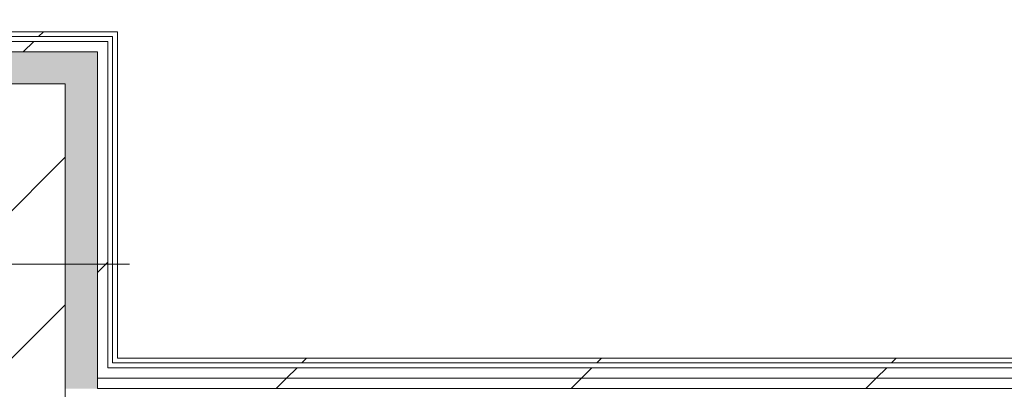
# Model space of a CAD drawing. Header units: millimetres. Extents: x -28277 to 305935, y -19284 to 4746.
# Tile 214 of 256: x 182754 to 183982, y -17170 to -16709. Entities that reach past the tile are written whole.
import ezdxf

# ---------------------------------------------------------------- set-up
doc = ezdxf.new("R2010")
doc.units = ezdxf.units.MM
doc.header["$MEASUREMENT"] = 0
doc.linetypes.add('Wipeout_Contour', pattern=[1000, 0, -1000])
doc.layers.add('10_ESTR_Pilars', color=7, linetype='Continuous')
doc.layers.add('Nuevo_08_E_Envans secs', color=7, linetype='Continuous')
for name, color, linetype, lineweight in [('10_ESTR_Pilars_Pluma_Nº__20', 1, 'Continuous', 5), ('10_ESTR_Pilars_Pluma_Nº__28', 7, 'Continuous', 20), ('10_ESTR_Pilars_Pluma_Nº__42', 8, 'Continuous', 25), ('Nuevo_08_E_Envans secs_Pluma_Nº__1', 7, 'Continuous', 5)]:
    doc.layers.add(name, color=color, linetype=linetype, lineweight=lineweight)
for name, color, linetype, lineweight, true_color in [('Nuevo_08_E_Envans secs_Pluma_Nº__102', 7, 'Continuous', 5, 0xcccccc), ('Nuevo_08_E_Envans secs_Pluma_Nº__171', 171, 'Continuous', 13, 0xaaaaff), ('Nuevo_08_E_Envans secs_Pluma_Nº__177', 7, 'Continuous', 15, 0xf7e046)]:
    doc.layers.add(name, color=color, linetype=linetype, lineweight=lineweight, true_color=true_color)
pattern_1 = [(45, (184431.64, 0), (-367.696, 367.696), [390, -130]), (45, (184431.64, 367.7), (-367.696, 367.696), [390, -130])]

# ---------------------------------------------------------------- blocks, each defined once
blk = doc.blocks.new('Muro_119_7', base_point=(180646.7, -17277))
at = {"color": 254, "linetype": 'Wipeout_Contour', "lineweight": 0, "ltscale": 738539.778377}
blk.add_wipeout([(184820.5, -17156), (182850.5, -17156), (182850.5, -17169), (184820.5, -17169)], dxfattribs=at).dxf.layer = 'Nuevo_08_E_Envans secs'
at = {"layer": 'Nuevo_08_E_Envans secs_Pluma_Nº__177', "linetype": 'Continuous', "lineweight": 15, "true_color": 0xf7e046}
h = blk.add_hatch(dxfattribs=at)
h.set_pattern_fill('Panellat_HPL_0007', color=53, style=0, pattern_type=2)
h.set_pattern_definition(pattern_1)
h.paths.add_polyline_path([(184820.5, -17156), (182850.5, -17156), (182850.5, -17169), (184820.5, -17169)])
at = {"layer": 'Nuevo_08_E_Envans secs_Pluma_Nº__1', "color": 7, "linetype": 'Continuous', "lineweight": 5}
blk.add_line((182850.5, -17169), (184820.5, -17169), dxfattribs=at)
at = {"color": 254, "linetype": 'Wipeout_Contour', "lineweight": 0, "ltscale": 734637.86516}
blk.add_wipeout([(182863.5, -17143), (182850.5, -17143), (182850.5, -17156), (182863.5, -17156)], dxfattribs=at).dxf.layer = 'Nuevo_08_E_Envans secs'
at = {"layer": 'Nuevo_08_E_Envans secs_Pluma_Nº__177', "linetype": 'Continuous', "lineweight": 15, "true_color": 0xf7e046}
h = blk.add_hatch(dxfattribs=at)
h.set_pattern_fill('Panellat_HPL_0007', color=53, style=0, pattern_type=2)
h.set_pattern_definition(pattern_1)
h.paths.add_polyline_path([(182863.5, -17143), (182850.5, -17143), (182850.5, -17156), (182863.5, -17156)])
at = {"layer": 'Nuevo_08_E_Envans secs_Pluma_Nº__1', "color": 7, "linetype": 'Continuous', "lineweight": 5}
for p, q in [((182850.5, -17156), (182850.5, -17143)), ((182850.5, -17169), (182850.5, -17156))]:
    blk.add_line(p, q, dxfattribs=at)
at = {"color": 254, "linetype": 'Wipeout_Contour', "lineweight": 0, "ltscale": 738534.944078}
blk.add_wipeout([(184807.5, -17143), (182863.5, -17143), (182863.5, -17156), (184807.5, -17156)], dxfattribs=at).dxf.layer = 'Nuevo_08_E_Envans secs'
at = {"layer": 'Nuevo_08_E_Envans secs_Pluma_Nº__177', "linetype": 'Continuous', "lineweight": 15, "true_color": 0xf7e046}
h = blk.add_hatch(dxfattribs=at)
h.set_pattern_fill('Panellat_HPL_0007', color=53, style=0, pattern_type=2)
h.set_pattern_definition(pattern_1)
h.paths.add_polyline_path([(184807.5, -17143), (182863.5, -17143), (182863.5, -17156), (184807.5, -17156)])
at = {"layer": 'Nuevo_08_E_Envans secs_Pluma_Nº__1', "color": 7, "linetype": 'Continuous', "lineweight": 5}
for p, q in [((182850.5, -17156), (182863.5, -17156)), ((182863.5, -17156), (184807.5, -17156))]:
    blk.add_line(p, q, dxfattribs=at)
at = {"color": 254, "linetype": 'Wipeout_Contour', "lineweight": 0, "ltscale": 734693.807666}
blk.add_wipeout([(182875.5, -17131), (182869.5, -17131), (182869.5, -17137), (182875.5, -17137)], dxfattribs=at).dxf.layer = 'Nuevo_08_E_Envans secs'
at = {"layer": 'Nuevo_08_E_Envans secs_Pluma_Nº__171', "linetype": 'Continuous', "lineweight": 13, "true_color": 0xaaaaff}
h = blk.add_hatch(dxfattribs=at)
h.set_pattern_fill('Panellat_HPL_0007', color=161, style=0, pattern_type=2)
h.set_pattern_definition(pattern_1)
h.paths.add_polyline_path([(182875.5, -17131), (182869.5, -17131), (182869.5, -17137), (182875.5, -17137)])
at = {"layer": 'Nuevo_08_E_Envans secs_Pluma_Nº__1', "color": 7, "linetype": 'Continuous', "lineweight": 5}
blk.add_line((182863.5, -17143), (182863.5, -17137), dxfattribs=at)
at = {"color": 254, "linetype": 'Wipeout_Contour', "lineweight": 0, "ltscale": 738529.185171}
blk.add_wipeout([(184795.5, -17131), (182875.5, -17131), (182875.5, -17137), (184795.5, -17137)], dxfattribs=at).dxf.layer = 'Nuevo_08_E_Envans secs'
at = {"layer": 'Nuevo_08_E_Envans secs_Pluma_Nº__171', "linetype": 'Continuous', "lineweight": 13, "true_color": 0xaaaaff}
h = blk.add_hatch(dxfattribs=at)
h.set_pattern_fill('Panellat_HPL_0007', color=161, style=0, pattern_type=2)
h.set_pattern_definition(pattern_1)
h.paths.add_polyline_path([(184795.5, -17131), (182875.5, -17131), (182875.5, -17137), (184795.5, -17137)])
at = {"layer": 'Nuevo_08_E_Envans secs_Pluma_Nº__1', "color": 7, "linetype": 'Continuous', "lineweight": 5}
for p, q in [((182869.5, -17137), (182869.5, -17131)), ((182869.5, -17137), (182875.5, -17137)), ((182875.5, -17137), (184795.5, -17137)), ((182863.5, -17143), (182869.5, -17143)), ((182869.5, -17143), (184801.5, -17143))]:
    blk.add_line(p, q, dxfattribs=at)
at = {"layer": 'Nuevo_08_E_Envans secs_Pluma_Nº__1', "color": 7, "linetype": 'Continuous', "lineweight": 5, "flags": 128}
blk.add_lwpolyline([(184795.5, -17131), (182875.5, -17131)], dxfattribs=at)
blk = doc.blocks.new('*X646', base_point=(184431.6, 0))
at = {"layer": 'Nuevo_08_E_Envans secs_Pluma_Nº__102', "linetype": 'Continuous', "lineweight": 5, "true_color": 0xcccccc}
blk.add_hatch(color=254, dxfattribs=at).paths.add_polyline_path([(182810.5, -16789), (182850.5, -16749), (182810.5, -16749)])
blk = doc.blocks.new('*X647', base_point=(184431.6, 0))
at = {"layer": 'Nuevo_08_E_Envans secs_Pluma_Nº__102', "linetype": 'Continuous', "lineweight": 5, "true_color": 0xcccccc}
blk.add_hatch(color=254, dxfattribs=at).paths.add_polyline_path([(182850.5, -17156), (182810.5, -17156), (182810.5, -17169), (182850.5, -17169)])
blk = doc.blocks.new('*X648', base_point=(184431.6, 0))
at = {"layer": 'Nuevo_08_E_Envans secs_Pluma_Nº__102', "linetype": 'Continuous', "lineweight": 5, "true_color": 0xcccccc}
blk.add_hatch(color=254, dxfattribs=at).paths.add_polyline_path([(182850.5, -17143), (182810.5, -17143), (182810.5, -17156), (182850.5, -17156)])
blk = doc.blocks.new('*X649', base_point=(184431.6, 0))
at = {"layer": 'Nuevo_08_E_Envans secs_Pluma_Nº__102', "linetype": 'Continuous', "lineweight": 5, "true_color": 0xcccccc}
blk.add_hatch(color=254, dxfattribs=at).paths.add_polyline_path([(182850.5, -17137), (182810.5, -17137), (182810.5, -17143), (182850.5, -17143)])
blk = doc.blocks.new('*X650', base_point=(184431.6, 0))
at = {"layer": 'Nuevo_08_E_Envans secs_Pluma_Nº__102', "linetype": 'Continuous', "lineweight": 5, "true_color": 0xcccccc}
blk.add_hatch(color=254, dxfattribs=at).paths.add_polyline_path([(182850.5, -17131), (182810.5, -17131), (182810.5, -17137), (182850.5, -17137)])
blk = doc.blocks.new('*X651', base_point=(184431.6, 0))
at = {"layer": 'Nuevo_08_E_Envans secs_Pluma_Nº__102', "linetype": 'Continuous', "lineweight": 5, "true_color": 0xcccccc}
blk.add_hatch(color=254, dxfattribs=at).paths.add_polyline_path([(182810.5, -16789), (182810.5, -17131), (182850.5, -17131), (182850.5, -16789)])
blk = doc.blocks.new('*X652', base_point=(184431.6, 0))
at = {"layer": 'Nuevo_08_E_Envans secs_Pluma_Nº__102', "linetype": 'Continuous', "lineweight": 5, "true_color": 0xcccccc}
blk.add_hatch(color=254, dxfattribs=at).paths.add_polyline_path([(182810.5, -16789), (182850.5, -16789), (182850.5, -16749)])
blk = doc.blocks.new('Muro_181_7', base_point=(182810.5, -17277))
at = {"layer": 'Nuevo_08_E_Envans secs_Pluma_Nº__1', "color": 7, "linetype": 'Continuous', "lineweight": 5}
blk.add_line((182850.5, -17169), (182850.5, -17156), dxfattribs=at)
at = {"layer": 'Nuevo_08_E_Envans secs', "color": 7, "lineweight": 20}
for name in ['*X649', '*X648', '*X647']:
    blk.add_blockref(name, (184431.6, 0), dxfattribs=at)
at = {"color": 254, "linetype": 'Wipeout_Contour', "lineweight": 0, "ltscale": 550904.987708}
blk.add_wipeout([(182869.5, -16730), (182875.5, -16724), (182869.5, -16724)], dxfattribs=at).dxf.layer = 'Nuevo_08_E_Envans secs'
at = {"layer": 'Nuevo_08_E_Envans secs_Pluma_Nº__171', "linetype": 'Continuous', "lineweight": 13, "true_color": 0xaaaaff}
h = blk.add_hatch(dxfattribs=at)
h.set_pattern_fill('Panellat_HPL_0007', color=161, style=0, pattern_type=2)
h.set_pattern_definition(pattern_1)
h.paths.add_polyline_path([(182869.5, -16730), (182875.5, -16724), (182869.5, -16724)])
at = {"color": 254, "linetype": 'Wipeout_Contour', "lineweight": 0, "ltscale": 734634.317466}
blk.add_wipeout([(182863.5, -17137), (182850.5, -17137), (182850.5, -17143), (182863.5, -17143)], dxfattribs=at).dxf.layer = 'Nuevo_08_E_Envans secs'
at = {"layer": 'Nuevo_08_E_Envans secs_Pluma_Nº__177', "linetype": 'Continuous', "lineweight": 15, "true_color": 0xf7e046}
h = blk.add_hatch(dxfattribs=at)
h.set_pattern_fill('Panellat_HPL_0007', color=53, style=0, pattern_type=2)
h.set_pattern_definition(pattern_1)
h.paths.add_polyline_path([(182863.5, -17137), (182850.5, -17137), (182850.5, -17143), (182863.5, -17143)])
at = {"layer": 'Nuevo_08_E_Envans secs', "color": 7, "lineweight": 20}
blk.add_blockref('*X650', (184431.6, 0), dxfattribs=at)
at = {"color": 254, "linetype": 'Wipeout_Contour', "lineweight": 0, "ltscale": 550859.114348}
blk.add_wipeout([(182850.5, -16736), (182850.5, -16749), (182863.5, -16736)], dxfattribs=at).dxf.layer = 'Nuevo_08_E_Envans secs'
at = {"layer": 'Nuevo_08_E_Envans secs_Pluma_Nº__177', "linetype": 'Continuous', "lineweight": 15, "true_color": 0xf7e046}
h = blk.add_hatch(dxfattribs=at)
h.set_pattern_fill('Panellat_HPL_0007', color=53, style=0, pattern_type=2)
h.set_pattern_definition(pattern_1)
h.paths.add_polyline_path([(182850.5, -16736), (182850.5, -16749), (182863.5, -16736)])
at = {"layer": 'Nuevo_08_E_Envans secs', "color": 7, "lineweight": 20}
blk.add_blockref('*X646', (184431.6, 0), dxfattribs=at)
at = {"color": 254, "linetype": 'Wipeout_Contour', "lineweight": 0, "ltscale": 734632.078049}
blk.add_wipeout([(182863.5, -17131), (182850.5, -17131), (182850.5, -17137), (182863.5, -17137)], dxfattribs=at).dxf.layer = 'Nuevo_08_E_Envans secs'
at = {"layer": 'Nuevo_08_E_Envans secs_Pluma_Nº__177', "linetype": 'Continuous', "lineweight": 15, "true_color": 0xf7e046}
h = blk.add_hatch(dxfattribs=at)
h.set_pattern_fill('Panellat_HPL_0007', color=53, style=0, pattern_type=2)
h.set_pattern_definition(pattern_1)
h.paths.add_polyline_path([(182863.5, -17131), (182850.5, -17131), (182850.5, -17137), (182863.5, -17137)])
at = {"layer": 'Nuevo_08_E_Envans secs_Pluma_Nº__1', "color": 7, "linetype": 'Continuous', "lineweight": 5}
blk.add_line((182850.5, -17156), (182850.5, -17143), dxfattribs=at)
at = {"color": 254, "linetype": 'Wipeout_Contour', "lineweight": 0, "ltscale": 734618.754932}
blk.add_wipeout([(182869.5, -16730), (182869.5, -17131), (182875.5, -17131), (182875.5, -16730)], dxfattribs=at).dxf.layer = 'Nuevo_08_E_Envans secs'
at = {"layer": 'Nuevo_08_E_Envans secs_Pluma_Nº__171', "linetype": 'Continuous', "lineweight": 13, "true_color": 0xaaaaff}
h = blk.add_hatch(dxfattribs=at)
h.set_pattern_fill('Panellat_HPL_0007', color=161, style=0, pattern_type=2)
h.set_pattern_definition(pattern_1)
h.paths.add_polyline_path([(182869.5, -16730), (182869.5, -17131), (182875.5, -17131), (182875.5, -16730)])
at = {"color": 254, "linetype": 'Wipeout_Contour', "lineweight": 0, "ltscale": 550910.604537}
blk.add_wipeout([(182869.5, -16730), (182875.5, -16730), (182875.5, -16724)], dxfattribs=at).dxf.layer = 'Nuevo_08_E_Envans secs'
at = {"color": 254, "linetype": 'Wipeout_Contour', "lineweight": 0, "ltscale": 734560.483184}
blk.add_wipeout([(182850.5, -16749), (182850.5, -17131), (182863.5, -17131), (182863.5, -16749)], dxfattribs=at).dxf.layer = 'Nuevo_08_E_Envans secs'
at = {"layer": 'Nuevo_08_E_Envans secs_Pluma_Nº__171', "linetype": 'Continuous', "lineweight": 13, "true_color": 0xaaaaff}
h = blk.add_hatch(dxfattribs=at)
h.set_pattern_fill('Panellat_HPL_0007', color=161, style=0, pattern_type=2)
h.set_pattern_definition(pattern_1)
h.paths.add_polyline_path([(182869.5, -16730), (182875.5, -16730), (182875.5, -16724)])
at = {"layer": 'Nuevo_08_E_Envans secs_Pluma_Nº__177', "linetype": 'Continuous', "lineweight": 15, "true_color": 0xf7e046}
h = blk.add_hatch(dxfattribs=at)
h.set_pattern_fill('Panellat_HPL_0007', color=53, style=0, pattern_type=2)
h.set_pattern_definition(pattern_1)
h.paths.add_polyline_path([(182850.5, -16749), (182850.5, -17131), (182863.5, -17131), (182863.5, -16749)])
at = {"layer": 'Nuevo_08_E_Envans secs_Pluma_Nº__1', "color": 7, "linetype": 'Continuous', "lineweight": 5}
for p, q in [((182850.5, -17131), (182850.5, -16789)), ((182850.5, -17137), (182850.5, -17131)), ((182850.5, -17143), (182850.5, -17137)), ((182863.5, -17137), (182863.5, -17131)), ((182863.5, -17143), (182863.5, -17137)), ((182869.5, -17137), (182869.5, -17131))]:
    blk.add_line(p, q, dxfattribs=at)
at = {"layer": 'Nuevo_08_E_Envans secs_Pluma_Nº__1', "color": 7, "linetype": 'Continuous', "lineweight": 5, "flags": 128}
for points in [[(182875.5, -16724), (182869.5, -16724)], [(182875.5, -17131), (182875.5, -16724)]]:
    blk.add_lwpolyline(points, dxfattribs=at)
at = {"layer": 'Nuevo_08_E_Envans secs', "color": 7, "lineweight": 20}
blk.add_blockref('*X651', (184431.6, 0), dxfattribs=at)
at = {"color": 254, "linetype": 'Wipeout_Contour', "lineweight": 0, "ltscale": 550872.340869}
blk.add_wipeout([(182850.5, -16749), (182863.5, -16749), (182863.5, -16736)], dxfattribs=at).dxf.layer = 'Nuevo_08_E_Envans secs'
at = {"layer": 'Nuevo_08_E_Envans secs_Pluma_Nº__177', "linetype": 'Continuous', "lineweight": 15, "true_color": 0xf7e046}
h = blk.add_hatch(dxfattribs=at)
h.set_pattern_fill('Panellat_HPL_0007', color=53, style=0, pattern_type=2)
h.set_pattern_definition(pattern_1)
h.paths.add_polyline_path([(182850.5, -16749), (182863.5, -16749), (182863.5, -16736)])
at = {"layer": 'Nuevo_08_E_Envans secs_Pluma_Nº__1', "color": 7, "linetype": 'Continuous', "lineweight": 5}
for p, q in [((182863.5, -16736), (182850.5, -16736)), ((182869.5, -16730), (182863.5, -16730)), ((182863.5, -16749), (182863.5, -16736)), ((182869.5, -16736), (182869.5, -16730)), ((182869.5, -17131), (182869.5, -16736)), ((182850.5, -16749), (182810.5, -16749)), ((182850.5, -16789), (182850.5, -16749)), ((182863.5, -17131), (182863.5, -16749))]:
    blk.add_line(p, q, dxfattribs=at)
at = {"layer": 'Nuevo_08_E_Envans secs', "color": 7, "lineweight": 20}
blk.add_blockref('*X652', (184431.6, 0), dxfattribs=at)
blk = doc.blocks.new('*X654', base_point=(184431.6, 0))
at = {"layer": 'Nuevo_08_E_Envans secs_Pluma_Nº__102', "linetype": 'Continuous', "lineweight": 5, "true_color": 0xcccccc}
blk.add_hatch(color=254, dxfattribs=at).paths.add_polyline_path([(182460.5, -16789), (182420.5, -16749), (182420.5, -16789)])
blk = doc.blocks.new('*X655', base_point=(184431.6, 0))
at = {"layer": 'Nuevo_08_E_Envans secs_Pluma_Nº__102', "linetype": 'Continuous', "lineweight": 5, "true_color": 0xcccccc}
blk.add_hatch(color=254, dxfattribs=at).paths.add_polyline_path([(182460.5, -16789), (182810.5, -16789), (182810.5, -16749), (182460.5, -16749)])
blk = doc.blocks.new('*X656', base_point=(184431.6, 0))
at = {"layer": 'Nuevo_08_E_Envans secs_Pluma_Nº__102', "linetype": 'Continuous', "lineweight": 5, "true_color": 0xcccccc}
blk.add_hatch(color=254, dxfattribs=at).paths.add_polyline_path([(182460.5, -16749), (182420.5, -16749), (182460.5, -16789)])
blk = doc.blocks.new('Muro_182_7', base_point=(182810.5, -16789))
at = {"color": 254, "linetype": 'Wipeout_Contour', "lineweight": 0, "ltscale": 549489.552731}
blk.add_wipeout([(182401.5, -16730), (182395.5, -16724), (182395.5, -16730)], dxfattribs=at).dxf.layer = 'Nuevo_08_E_Envans secs'
at = {"layer": 'Nuevo_08_E_Envans secs_Pluma_Nº__171', "linetype": 'Continuous', "lineweight": 13, "true_color": 0xaaaaff}
h = blk.add_hatch(dxfattribs=at)
h.set_pattern_fill('Panellat_HPL_0007', color=161, style=0, pattern_type=2)
h.set_pattern_definition(pattern_1)
h.paths.add_polyline_path([(182401.5, -16730), (182395.5, -16724), (182395.5, -16730)])
at = {"color": 254, "linetype": 'Wipeout_Contour', "lineweight": 0, "ltscale": 549536.941608}
blk.add_wipeout([(182420.5, -16749), (182407.5, -16736), (182407.5, -16749)], dxfattribs=at).dxf.layer = 'Nuevo_08_E_Envans secs'
at = {"layer": 'Nuevo_08_E_Envans secs_Pluma_Nº__177', "linetype": 'Continuous', "lineweight": 15, "true_color": 0xf7e046}
h = blk.add_hatch(dxfattribs=at)
h.set_pattern_fill('Panellat_HPL_0007', color=53, style=0, pattern_type=2)
h.set_pattern_definition(pattern_1)
h.paths.add_polyline_path([(182420.5, -16749), (182407.5, -16736), (182407.5, -16749)])
at = {"layer": 'Nuevo_08_E_Envans secs', "color": 7, "lineweight": 20}
blk.add_blockref('*X654', (184431.6, 0), dxfattribs=at)
at = {"color": 254, "linetype": 'Wipeout_Contour', "lineweight": 0, "ltscale": 733599.679299}
blk.add_wipeout([(182401.5, -16730), (182869.5, -16730), (182869.5, -16724), (182401.5, -16724)], dxfattribs=at).dxf.layer = 'Nuevo_08_E_Envans secs'
at = {"layer": 'Nuevo_08_E_Envans secs_Pluma_Nº__171', "linetype": 'Continuous', "lineweight": 13, "true_color": 0xaaaaff}
h = blk.add_hatch(dxfattribs=at)
h.set_pattern_fill('Panellat_HPL_0007', color=161, style=0, pattern_type=2)
h.set_pattern_definition(pattern_1)
h.paths.add_polyline_path([(182401.5, -16730), (182869.5, -16730), (182869.5, -16724), (182401.5, -16724)])
at = {"layer": 'Nuevo_08_E_Envans secs_Pluma_Nº__1', "color": 7, "linetype": 'Continuous', "lineweight": 5}
blk.add_line((182869.5, -16730), (182863.5, -16730), dxfattribs=at)
at = {"color": 254, "linetype": 'Wipeout_Contour', "lineweight": 0, "ltscale": 549493.892581}
blk.add_wipeout([(182401.5, -16724), (182395.5, -16724), (182401.5, -16730)], dxfattribs=at).dxf.layer = 'Nuevo_08_E_Envans secs'
at = {"color": 254, "linetype": 'Wipeout_Contour', "lineweight": 0, "ltscale": 733605.336181}
blk.add_wipeout([(182420.5, -16749), (182850.5, -16749), (182850.5, -16736), (182420.5, -16736)], dxfattribs=at).dxf.layer = 'Nuevo_08_E_Envans secs'
at = {"layer": 'Nuevo_08_E_Envans secs_Pluma_Nº__171', "linetype": 'Continuous', "lineweight": 13, "true_color": 0xaaaaff}
h = blk.add_hatch(dxfattribs=at)
h.set_pattern_fill('Panellat_HPL_0007', color=161, style=0, pattern_type=2)
h.set_pattern_definition(pattern_1)
h.paths.add_polyline_path([(182401.5, -16724), (182395.5, -16724), (182401.5, -16730)])
at = {"layer": 'Nuevo_08_E_Envans secs_Pluma_Nº__177', "linetype": 'Continuous', "lineweight": 15, "true_color": 0xf7e046}
h = blk.add_hatch(dxfattribs=at)
h.set_pattern_fill('Panellat_HPL_0007', color=53, style=0, pattern_type=2)
h.set_pattern_definition(pattern_1)
h.paths.add_polyline_path([(182420.5, -16749), (182850.5, -16749), (182850.5, -16736), (182420.5, -16736)])
at = {"layer": 'Nuevo_08_E_Envans secs_Pluma_Nº__1', "color": 7, "linetype": 'Continuous', "lineweight": 5}
for p, q in [((182863.5, -16736), (182850.5, -16736)), ((182810.5, -16749), (182460.5, -16749)), ((182850.5, -16749), (182810.5, -16749))]:
    blk.add_line(p, q, dxfattribs=at)
at = {"layer": 'Nuevo_08_E_Envans secs_Pluma_Nº__1', "color": 7, "linetype": 'Continuous', "lineweight": 5, "flags": 128}
for points in [[(182395.5, -16724), (182395.5, -16730)], [(182869.5, -16724), (182395.5, -16724)]]:
    blk.add_lwpolyline(points, dxfattribs=at)
at = {"layer": 'Nuevo_08_E_Envans secs', "color": 7, "lineweight": 20}
blk.add_blockref('*X655', (184431.6, 0), dxfattribs=at)
at = {"color": 254, "linetype": 'Wipeout_Contour', "lineweight": 0, "ltscale": 549547.611799}
blk.add_wipeout([(182420.5, -16736), (182407.5, -16736), (182420.5, -16749)], dxfattribs=at).dxf.layer = 'Nuevo_08_E_Envans secs'
at = {"layer": 'Nuevo_08_E_Envans secs_Pluma_Nº__177', "linetype": 'Continuous', "lineweight": 15, "true_color": 0xf7e046}
h = blk.add_hatch(dxfattribs=at)
h.set_pattern_fill('Panellat_HPL_0007', color=53, style=0, pattern_type=2)
h.set_pattern_definition(pattern_1)
h.paths.add_polyline_path([(182420.5, -16736), (182407.5, -16736), (182420.5, -16749)])
at = {"layer": 'Nuevo_08_E_Envans secs_Pluma_Nº__1', "color": 7, "linetype": 'Continuous', "lineweight": 5}
for p, q in [((182401.5, -16730), (182401.5, -16736)), ((182407.5, -16730), (182401.5, -16730)), ((182863.5, -16730), (182407.5, -16730)), ((182407.5, -16736), (182407.5, -16749)), ((182420.5, -16736), (182407.5, -16736)), ((182850.5, -16736), (182420.5, -16736)), ((182420.5, -16749), (182420.5, -16789)), ((182460.5, -16749), (182420.5, -16749))]:
    blk.add_line(p, q, dxfattribs=at)
at = {"layer": 'Nuevo_08_E_Envans secs', "color": 7, "lineweight": 20}
blk.add_blockref('*X656', (184431.6, 0), dxfattribs=at)
blk = doc.blocks.new('Pilar_32_7', base_point=(182635.5, -17014))
at = {"color": 254, "linetype": 'Wipeout_Contour', "lineweight": 0, "ltscale": 733705.818516}
blk.add_wipeout([(182460.5, -17239), (182810.5, -17239), (182810.5, -16789), (182460.5, -16789)], dxfattribs=at).dxf.layer = '10_ESTR_Pilars'
at = {"layer": '10_ESTR_Pilars_Pluma_Nº__42', "linetype": 'Continuous', "lineweight": 25}
h = blk.add_hatch(dxfattribs=at)
h.set_pattern_fill('00_GCT_trama_45º_e1_400__03', color=8, style=0, pattern_type=2)
h.set_pattern_definition([(45, (184431.64, 0), (-91.9239, 91.9239), [])])
h.paths.add_polyline_path([(182460.5, -17239), (182810.5, -17239), (182810.5, -16789), (182460.5, -16789)])
at = {"layer": '10_ESTR_Pilars_Pluma_Nº__20', "color": 1, "linetype": 'Continuous', "lineweight": 5}
for p, q in [((182635.5, -16934), (182635.5, -16709)), ((182555.5, -17014), (182380.5, -17014)), ((182715.5, -17014), (182890.5, -17014)), ((182635.5, -17094), (182635.5, -17319))]:
    blk.add_line(p, q, dxfattribs=at)
blk.add_point((182635.5, -17014), dxfattribs=at)
at = {"layer": '10_ESTR_Pilars_Pluma_Nº__28', "color": 7, "linetype": 'Continuous', "lineweight": 20, "flags": 128}
blk.add_lwpolyline([(182460.5, -17239), (182810.5, -17239), (182810.5, -16789), (182460.5, -16789)], close=True, dxfattribs=at)

msp = doc.modelspace()

# ---------------------------------------------------------------- block references
at = {"layer": 'Nuevo_08_E_Envans secs', "color": 7, "lineweight": 20}
msp.add_blockref('Muro_119_7', (180646.749, -17276.976), dxfattribs=at)

# ---------------------------------------------------------------- next in the draw order: block references
msp.add_blockref('Muro_181_7', (182810.534, -17276.976), dxfattribs=at)

# ---------------------------------------------------------------- next in the draw order: block references
msp.add_blockref('Muro_182_7', (182810.534, -16788.976), dxfattribs=at)

# ---------------------------------------------------------------- next in the draw order: block references
at = {"layer": '10_ESTR_Pilars', "color": 7, "lineweight": 20}
msp.add_blockref('Pilar_32_7', (182635.534, -17013.976), dxfattribs=at)

doc.saveas('drawing.dxf')
